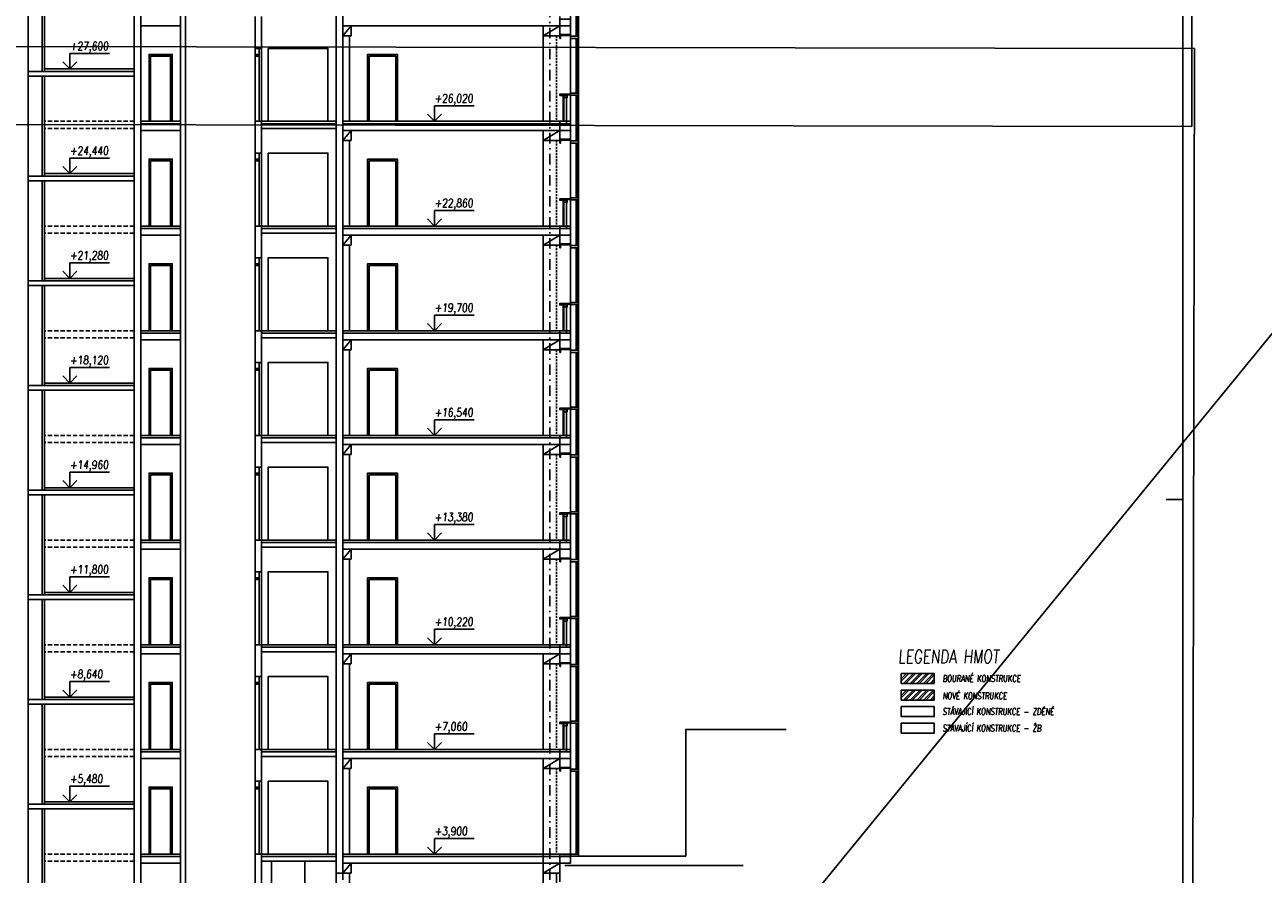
# Model space of a CAD drawing. Header units: millimetres. Extents: x -24606338 to 439687, y 151354 to 480404.
# Tile 4 of 93: x 40211 to 77594, y 347821 to 373465. Entities that reach past the tile are written whole.
import ezdxf
from ezdxf.enums import TextEntityAlignment as Align

# ---------------------------------------------------------------- set-up
doc = ezdxf.new("R2010")
doc.units = ezdxf.units.MM
doc.linetypes.add('ČERCHOVANÁ', pattern=[25.4, 12.7, -6.35, 0, -6.35])
doc.linetypes.add('ČÁRKOVANÁ', pattern=[19.05, 12.7, -6.35])
for name, color, linetype in [('BOURÁNÍ', 40, 'Continuous'), ('DVERE', 4, 'Continuous'), ('KOTY', 7, 'Continuous'), ('LEGENDA', 7, 'Continuous'), ('NOVA', 240, 'Continuous'), ('OSY', 7, 'Continuous'), ('POPIS', 2, 'Continuous'), ('TENKA', 4, 'Continuous'), ('TLUSTA', 2, 'Continuous'), ('ŽB', 3, 'Continuous')]:
    doc.layers.add(name, color=color, linetype=linetype)
doc.layers.add('SCANY', color=7, linetype='Continuous', plot=False)
doc.styles.add('CS-ROMANS', font='romans.shx', dxfattribs={"width": 0.75, "oblique": 5})
doc.styles.add('ROMANS', font='romans.shx', dxfattribs={"width": 0.75, "oblique": 5, "height": 200})
picture_1 = doc.add_image_def('image2.jpg', size_in_pixel=(8932, 6910))

# ---------------------------------------------------------------- blocks, each defined once
blk = doc.blocks.new('VÝŠKOVÁ KÓTA 1')
at = {"ltscale": 0.25}
for p, q in [((0, 3.76), (9.59, 3.76)), ((0, 0), (0, 3.76)), ((0, 0), (-1.7, 1.7)), ((0, 0), (1.7, 1.7))]:
    blk.add_line(p, q, dxfattribs=at)
at = {"style": 'ROMANS', "oblique": 5, "width": 0.8}
blk.add_attdef('VÝŠKA', (0, 4.54), '', height=2, dxfattribs=at)

msp = doc.modelspace()

# ---------------------------------------------------------------- hatches: boundary and pattern name
at = {"layer": 'BOURÁNÍ', "ltscale": 300}
h = msp.add_hatch(dxfattribs=at)
h.set_pattern_fill('ANSI32', color=256, scale=15)
h.set_pattern_definition([(45, (-76794.35, 121148.97), (-101.02788, 101.02788), []), (45, (-76727, 121148.97), (-101.02788, 101.02788), [])])
h.paths.add_polyline_path([(67665.854, 353880.494), (66665.854, 353880.494), (66665.854, 353580.494), (67665.854, 353580.494)])
at = {"layer": 'NOVA', "ltscale": 300}
h = msp.add_hatch(dxfattribs=at)
h.set_pattern_fill('ANSI32', color=256, scale=15)
h.set_pattern_definition([(45, (-76794.35, 120648.97), (-101.02788, 101.02788), []), (45, (-76727, 120648.97), (-101.02788, 101.02788), [])])
h.paths.add_polyline_path([(67665.854, 353380.494), (66665.854, 353380.494), (66665.854, 353080.494), (67665.854, 353080.494)])

# ---------------------------------------------------------------- linework, layer by layer
at = {"layer": 'BOURÁNÍ', "ltscale": 300}
for p, q in [((66665.853, 353580.494), (66665.853, 353880.494)), ((66665.853, 353880.494), (67665.853, 353880.494)), ((67665.853, 353880.494), (67665.853, 353580.494)), ((67665.853, 353580.494), (66665.853, 353580.494))]:
    msp.add_line(p, q, dxfattribs=at)
at = {"layer": 'DVERE'}
for points in [[(47560.999, 370550.494), (49360.999, 370550.494), (49360.999, 372750.494), (47560.999, 372750.494)], [(43961.001, 370550.494), (44661.001, 370550.494), (44661.001, 372570.494), (43961.001, 372570.494)], [(44011.001, 370550.494), (44611.001, 370550.494), (44611.001, 372520.494), (44011.001, 372520.494)], [(50560.999, 370550.494), (51460.999, 370550.494), (51460.999, 372570.494), (50560.999, 372570.494)], [(50610.999, 370550.494), (51410.999, 370550.494), (51410.999, 372520.494), (50610.999, 372520.494)], [(43961.001, 367390.494), (44661.001, 367390.494), (44661.001, 369410.494), (43961.001, 369410.494)], [(44011.001, 367390.494), (44611.001, 367390.494), (44611.001, 369360.494), (44011.001, 369360.494)], [(47560.999, 367390.494), (49360.999, 367390.494), (49360.999, 369590.494), (47560.999, 369590.494)], [(50560.999, 367390.494), (51460.999, 367390.494), (51460.999, 369410.494), (50560.999, 369410.494)], [(50610.999, 367390.494), (51410.999, 367390.494), (51410.999, 369360.494), (50610.999, 369360.494)], [(47560.999, 364230.494), (49360.999, 364230.494), (49360.999, 366430.494), (47560.999, 366430.494)], [(43961.001, 364230.494), (44661.001, 364230.494), (44661.001, 366250.494), (43961.001, 366250.494)], [(44011.001, 364230.494), (44611.001, 364230.494), (44611.001, 366200.494), (44011.001, 366200.494)], [(50560.999, 364230.494), (51460.999, 364230.494), (51460.999, 366250.494), (50560.999, 366250.494)], [(50610.999, 364230.494), (51410.999, 364230.494), (51410.999, 366200.494), (50610.999, 366200.494)], [(43961.001, 361070.494), (44661.001, 361070.494), (44661.001, 363090.494), (43961.001, 363090.494)], [(44011.001, 361070.494), (44611.001, 361070.494), (44611.001, 363040.494), (44011.001, 363040.494)], [(47560.999, 361070.494), (49360.999, 361070.494), (49360.999, 363270.494), (47560.999, 363270.494)], [(50560.999, 361070.494), (51460.999, 361070.494), (51460.999, 363090.494), (50560.999, 363090.494)], [(50610.999, 361070.494), (51410.999, 361070.494), (51410.999, 363040.494), (50610.999, 363040.494)], [(47560.999, 357910.494), (49360.999, 357910.494), (49360.999, 360110.494), (47560.999, 360110.494)], [(43961.001, 357910.494), (44661.001, 357910.494), (44661.001, 359930.494), (43961.001, 359930.494)], [(44011.001, 357910.494), (44611.001, 357910.494), (44611.001, 359880.494), (44011.001, 359880.494)], [(50560.999, 357910.494), (51460.999, 357910.494), (51460.999, 359930.494), (50560.999, 359930.494)], [(50610.999, 357910.494), (51410.999, 357910.494), (51410.999, 359880.494), (50610.999, 359880.494)], [(43961.001, 354750.494), (44661.001, 354750.494), (44661.001, 356770.494), (43961.001, 356770.494)], [(44011.001, 354750.494), (44611.001, 354750.494), (44611.001, 356720.494), (44011.001, 356720.494)], [(47560.999, 354750.494), (49360.999, 354750.494), (49360.999, 356950.494), (47560.999, 356950.494)], [(50560.999, 354750.494), (51460.999, 354750.494), (51460.999, 356770.494), (50560.999, 356770.494)], [(50610.999, 354750.494), (51410.999, 354750.494), (51410.999, 356720.494), (50610.999, 356720.494)], [(47560.999, 351590.494), (49360.999, 351590.494), (49360.999, 353790.494), (47560.999, 353790.494)], [(43961.001, 351590.494), (44661.001, 351590.494), (44661.001, 353610.494), (43961.001, 353610.494)], [(44011.001, 351590.494), (44611.001, 351590.494), (44611.001, 353560.494), (44011.001, 353560.494)], [(50560.999, 351590.494), (51460.999, 351590.494), (51460.999, 353610.494), (50560.999, 353610.494)], [(50610.999, 351590.494), (51410.999, 351590.494), (51410.999, 353560.494), (50610.999, 353560.494)], [(43961.001, 348430.494), (44661.001, 348430.494), (44661.001, 350450.494), (43961.001, 350450.494)], [(44011.001, 348430.494), (44611.001, 348430.494), (44611.001, 350400.494), (44011.001, 350400.494)], [(47560.999, 348430.494), (49360.999, 348430.494), (49360.999, 350630.494), (47560.999, 350630.494)], [(47660.999, 346550.494), (48660.999, 346550.494), (48660.999, 348215.494), (47660.999, 348215.494)]]:
    msp.add_lwpolyline(points, close=True, dxfattribs=at)
at = {"layer": 'KOTY', "linetype": 'ByBlock'}
for p, q in [((41249.862, 372130.494), (42566.956, 372130.494)), ((52254.557, 370550.494), (53571.652, 370550.494)), ((41249.862, 368970.494), (42566.956, 368970.494)), ((52254.557, 367390.494), (53571.652, 367390.494)), ((41249.862, 365810.494), (42566.956, 365810.494)), ((52254.557, 364230.494), (53571.652, 364230.494)), ((41249.862, 362650.494), (42566.956, 362650.494)), ((52254.557, 361070.494), (53571.652, 361070.494)), ((41249.862, 359490.494), (42566.956, 359490.494)), ((52254.557, 357910.494), (53571.652, 357910.494)), ((41249.862, 356330.494), (42566.956, 356330.494)), ((52254.557, 354750.494), (53571.652, 354750.494)), ((41249.862, 353170.494), (42566.956, 353170.494)), ((52254.557, 351590.494), (53571.652, 351590.494)), ((41249.862, 350010.494), (42566.956, 350010.494)), ((52254.557, 348430.494), (53571.652, 348430.494))]:
    msp.add_line(p, q, dxfattribs=at)
at = {"layer": 'LEGENDA'}
msp.add_line((14985.284, 287261.916), (169098.84, 475725.588), dxfattribs=at)
msp.add_lwpolyline([(23165.853, 329430.494), (75165.853, 329430.494), (75165.853, 418530.494), (23165.853, 418530.494)], close=True, dxfattribs=at)
msp.add_lwpolyline([(75165.853, 359130.494), (74665.853, 359130.494)], dxfattribs=at)
at = {"layer": 'NOVA', "ltscale": 300}
for p, q in [((66665.853, 353080.494), (66665.853, 353380.494)), ((66665.853, 353380.494), (67665.853, 353380.494)), ((67665.853, 353380.494), (67665.853, 353080.494)), ((67665.853, 353080.494), (66665.853, 353080.494))]:
    msp.add_line(p, q, dxfattribs=at)
at = {"layer": 'NOVA'}
for points in [[(50560.999, 348430.494), (51460.999, 348430.494), (51460.999, 350450.494), (50560.999, 350450.494)], [(50610.999, 348430.494), (51410.999, 348430.494), (51410.999, 350400.494), (50610.999, 350400.494)]]:
    msp.add_lwpolyline(points, close=True, dxfattribs=at)
at = {"layer": 'OSY', "linetype": 'ČERCHOVANÁ', "ltscale": 25}
for p, q in [((43510.999, 408305.494), (43510.999, 331387.271)), ((49810.999, 408305.494), (49810.999, 331387.271)), ((56060.999, 408305.494), (56060.999, 332968.041)), ((43510.999, 356794.36), (43510.999, 348016.952))]:
    msp.add_line(p, q, dxfattribs=at)
at = {"layer": 'TENKA'}
for p, q in [((56680.999, 351047.994), (56360.999, 351047.994)), ((56360.999, 351047.994), (56360.999, 351022.994)), ((56680.999, 351022.994), (56680.999, 351047.994)), ((56360.999, 351022.994), (56680.999, 351022.994)), ((56385.999, 351022.994), (56360.999, 351022.994)), ((56360.999, 351022.994), (56360.999, 350932.994)), ((56360.999, 350932.994), (56385.999, 350932.994)), ((56385.999, 350932.994), (56385.999, 351022.994)), ((56680.999, 350932.994), (56680.999, 350997.994)), ((56680.999, 350997.994), (56921.943, 350997.994)), ((56680.999, 348430.494), (56680.999, 350997.994)), ((56921.943, 350932.994), (56680.999, 350932.994)), ((56851.943, 348430.494), (56851.943, 350932.994)), ((56891.943, 348430.494), (56891.943, 350932.994)), ((56921.943, 350997.994), (56921.943, 350932.994)), ((56921.943, 348365.494), (56921.943, 350997.994)), ((56680.999, 348430.494), (56360.999, 348430.494)), ((56360.999, 348430.494), (56360.999, 348355.494)), ((56680.999, 348365.494), (56680.999, 348430.494)), ((56680.999, 348430.494), (56921.943, 348430.494)), ((56680.999, 348355.494), (56680.999, 348430.494)), ((56921.943, 348430.494), (56921.943, 348365.494)), ((56360.999, 348355.494), (56680.999, 348355.494)), ((56680.999, 348355.494), (56360.999, 348355.494)), ((56360.999, 348355.494), (56360.999, 348155.494)), ((56360.999, 348155.494), (56680.999, 348155.494)), ((56921.943, 348365.494), (56680.999, 348365.494)), ((56680.999, 348155.494), (56680.999, 348355.494))]:
    msp.add_line(p, q, dxfattribs=at)
for points in [[(56680.999, 373117.994), (56680.999, 376277.994)], [(56921.943, 373117.994), (56921.943, 376277.994)], [(56851.943, 373117.994), (56851.943, 374497.994)], [(56891.943, 373117.994), (56891.943, 374497.994)], [(49810.999, 373135.494), (50060.999, 373435.494)], [(50010.999, 373135.494), (50010.999, 370550.494)], [(55860.999, 373135.494), (56360.999, 373435.494)], [(55860.999, 373435.494), (55860.999, 370550.494)], [(56680.999, 369957.994), (56680.999, 373117.994)], [(56921.943, 369957.994), (56921.943, 373117.994)], [(47285.999, 370550.494), (47285.999, 372750.494)], [(56851.943, 371402.994), (56851.943, 373052.994)], [(56891.943, 371402.994), (56891.943, 373052.994)], [(43510.999, 372055.494), (40810.999, 372055.494)], [(56462.04, 371350.494), (56462.04, 370550.494)], [(56487.04, 371330.494), (56487.04, 370550.494)], [(56562.04, 371330.494), (56562.04, 370475.494)], [(56851.943, 369957.994), (56851.943, 371337.994)], [(56891.943, 369957.994), (56891.943, 371337.994)], [(44910.999, 370475.494), (43710.999, 370475.494)], [(49610.999, 370475.494), (47360.999, 370475.494)], [(56360.999, 370475.494), (49810.999, 370475.494)], [(49810.999, 369975.494), (50060.999, 370275.494)], [(55860.999, 369975.494), (56360.999, 370275.494)], [(55860.999, 370275.494), (55860.999, 367390.494)], [(50010.999, 369975.494), (50010.999, 367390.494)], [(56680.999, 366797.994), (56680.999, 369957.994)], [(56851.943, 368242.994), (56851.943, 369892.994)], [(56891.943, 368242.994), (56891.943, 369892.994)], [(56921.943, 366797.994), (56921.943, 369957.994)], [(47285.999, 367390.494), (47285.999, 369590.494)], [(43510.999, 368895.494), (40810.999, 368895.494)], [(56462.04, 368190.494), (56462.04, 367390.494)], [(56487.04, 368170.494), (56487.04, 367390.494)], [(56562.04, 368170.494), (56562.04, 367315.494)], [(56851.943, 366797.994), (56851.943, 368177.994)], [(56891.943, 366797.994), (56891.943, 368177.994)], [(44910.999, 367315.494), (43710.999, 367315.494)], [(49610.999, 367315.494), (47360.999, 367315.494)], [(56360.999, 367315.494), (49810.999, 367315.494)], [(49810.999, 366815.494), (50060.999, 367115.494)], [(55860.999, 366815.494), (56360.999, 367115.494)], [(55860.999, 367115.494), (55860.999, 364230.494)], [(50010.999, 366815.494), (50010.999, 364230.494)], [(56680.999, 363637.994), (56680.999, 366797.994)], [(56851.943, 365082.994), (56851.943, 366732.994)], [(56891.943, 365082.994), (56891.943, 366732.994)], [(56921.943, 363637.994), (56921.943, 366797.994)], [(47285.999, 364230.494), (47285.999, 366430.494)], [(43510.999, 365735.494), (40810.999, 365735.494)], [(56462.04, 365030.494), (56462.04, 364230.494)], [(56487.04, 365010.494), (56487.04, 364230.494)], [(56562.04, 365010.494), (56562.04, 364155.494)], [(56851.943, 363637.994), (56851.943, 365017.994)], [(56891.943, 363637.994), (56891.943, 365017.994)], [(44910.999, 364155.494), (43710.999, 364155.494)], [(49610.999, 364155.494), (47360.999, 364155.494)], [(56360.999, 364155.494), (49810.999, 364155.494)], [(49810.999, 363655.494), (50060.999, 363955.494)], [(55860.999, 363655.494), (56360.999, 363955.494)], [(55860.999, 363955.494), (55860.999, 361070.494)], [(50010.999, 363655.494), (50010.999, 361070.494)], [(56680.999, 360477.994), (56680.999, 363637.994)], [(56851.943, 361922.994), (56851.943, 363572.994)], [(56891.943, 361922.994), (56891.943, 363572.994)], [(56921.943, 360477.994), (56921.943, 363637.994)], [(47285.999, 361070.494), (47285.999, 363270.494)], [(43510.999, 362575.494), (40810.999, 362575.494)], [(56462.04, 361870.494), (56462.04, 361070.494)], [(56487.04, 361850.494), (56487.04, 361070.494)], [(56562.04, 361850.494), (56562.04, 360995.494)], [(56851.943, 360477.994), (56851.943, 361857.994)], [(56891.943, 360477.994), (56891.943, 361857.994)], [(44910.999, 360995.494), (43710.999, 360995.494)], [(49610.999, 360995.494), (47360.999, 360995.494)], [(56360.999, 360995.494), (49810.999, 360995.494)], [(49810.999, 360495.494), (50060.999, 360795.494)], [(55860.999, 360495.494), (56360.999, 360795.494)], [(55860.999, 360795.494), (55860.999, 357910.494)], [(50010.999, 360495.494), (50010.999, 357910.494)], [(56680.999, 357317.994), (56680.999, 360477.994)], [(56851.943, 358762.994), (56851.943, 360412.994)], [(56891.943, 358762.994), (56891.943, 360412.994)], [(56921.943, 357317.994), (56921.943, 360477.994)], [(47285.999, 357910.494), (47285.999, 360110.494)], [(43510.999, 359415.494), (40810.999, 359415.494)], [(56462.04, 358710.494), (56462.04, 357910.494)], [(56487.04, 358690.494), (56487.04, 357910.494)], [(56562.04, 358690.494), (56562.04, 357835.494)], [(56851.943, 357317.994), (56851.943, 358697.994)], [(56891.943, 357317.994), (56891.943, 358697.994)], [(44910.999, 357835.494), (43710.999, 357835.494)], [(49610.999, 357835.494), (47360.999, 357835.494)], [(56360.999, 357835.494), (49810.999, 357835.494)], [(49810.999, 357335.494), (50060.999, 357635.494)], [(55860.999, 357335.494), (56360.999, 357635.494)], [(55860.999, 357635.494), (55860.999, 354750.494)], [(50010.999, 357335.494), (50010.999, 354750.494)], [(56680.999, 354157.994), (56680.999, 357317.994)], [(56851.943, 355602.994), (56851.943, 357252.994)], [(56891.943, 355602.994), (56891.943, 357252.994)], [(56921.943, 354157.994), (56921.943, 357317.994)], [(47285.999, 354750.494), (47285.999, 356950.494)], [(43510.999, 356255.494), (40810.999, 356255.494)], [(56462.04, 355550.494), (56462.04, 354750.494)], [(56487.04, 355530.494), (56487.04, 354750.494)], [(56562.04, 355530.494), (56562.04, 354675.494)], [(56851.943, 354157.994), (56851.943, 355537.994)], [(56891.943, 354157.994), (56891.943, 355537.994)], [(44910.999, 354675.494), (43710.999, 354675.494)], [(49610.999, 354675.494), (47360.999, 354675.494)], [(56360.999, 354675.494), (49810.999, 354675.494)], [(49810.999, 354175.494), (50060.999, 354475.494)], [(55860.999, 354175.494), (56360.999, 354475.494)], [(55860.999, 354475.494), (55860.999, 351590.494)], [(50010.999, 354175.494), (50010.999, 351590.494)], [(56680.999, 350997.994), (56680.999, 354157.994)], [(56851.943, 352442.994), (56851.943, 354092.994)], [(56891.943, 352442.994), (56891.943, 354092.994)], [(56921.943, 350997.994), (56921.943, 354157.994)], [(47285.999, 351590.494), (47285.999, 353790.494)], [(43510.999, 353095.494), (40810.999, 353095.494)], [(56462.04, 352390.494), (56462.04, 351590.494)], [(56487.04, 352370.494), (56487.04, 351590.494)], [(56562.04, 352370.494), (56562.04, 351515.494)], [(56851.943, 350997.994), (56851.943, 352377.994)], [(56891.943, 350997.994), (56891.943, 352377.994)], [(44910.999, 351515.494), (43710.999, 351515.494)], [(49610.999, 351515.494), (47360.999, 351515.494)], [(56360.999, 351515.494), (49810.999, 351515.494)], [(49810.999, 351015.494), (50060.999, 351315.494)], [(55860.999, 351015.494), (56360.999, 351315.494)], [(55860.999, 351315.494), (55860.999, 344530.494)], [(50010.999, 351015.494), (50010.999, 348430.494)], [(47285.999, 348430.494), (47285.999, 350630.494)], [(43510.999, 349935.494), (40810.999, 349935.494)], [(44910.999, 348355.494), (43710.999, 348355.494)], [(49610.999, 348355.494), (47360.999, 348355.494)], [(56360.999, 348355.494), (49810.999, 348355.494)], [(49810.999, 347855.494), (50060.999, 348155.494)], [(55860.999, 347855.494), (56360.999, 348155.494)], [(61891.086, 348087.494), (56510.999, 348087.494)], [(49610.999, 347855.494), (49610.999, 344530.494)], [(50010.999, 347855.494), (50010.999, 344530.494)], [(56260.999, 347855.494), (56260.999, 344530.494)], [(56360.999, 347855.494), (56360.999, 347587.494)]]:
    msp.add_lwpolyline(points, dxfattribs=at)
for points in [[(56360.999, 373435.494), (56680.999, 373435.494), (56680.999, 373635.494), (56360.999, 373635.494)], [(56360.999, 373142.994), (56680.999, 373142.994), (56680.999, 373167.994), (56360.999, 373167.994)], [(56360.999, 373052.994), (56385.999, 373052.994), (56385.999, 373142.994), (56360.999, 373142.994)], [(56921.943, 373052.994), (56680.999, 373052.994), (56680.999, 373117.994), (56921.943, 373117.994)], [(47160.999, 370550.494), (47360.999, 370550.494), (47360.999, 372750.494), (47160.999, 372750.494)], [(47160.999, 372520.494), (47285.999, 372520.494), (47285.999, 372570.494), (47160.999, 372570.494)], [(56680.999, 371370.494), (56360.999, 371370.494), (56360.999, 371330.494), (56380.999, 371330.494), (56380.999, 371350.494), (56680.999, 371350.494)], [(56594.337, 371350.494), (56394.499, 371350.494), (56394.499, 371330.494), (56594.337, 371330.494)], [(56587.04, 371330.494), (56487.04, 371330.494), (56487.04, 371265.494), (56587.04, 371265.494)], [(56921.943, 371337.994), (56680.999, 371337.994), (56680.999, 371402.994), (56921.943, 371402.994)], [(56360.999, 370475.494), (56680.999, 370475.494), (56680.999, 370550.494), (56360.999, 370550.494)], [(56360.999, 370275.494), (56680.999, 370275.494), (56680.999, 370475.494), (56360.999, 370475.494)], [(56360.999, 369982.994), (56680.999, 369982.994), (56680.999, 370007.994), (56360.999, 370007.994)], [(56360.999, 369892.994), (56385.999, 369892.994), (56385.999, 369982.994), (56360.999, 369982.994)], [(56921.943, 369892.994), (56680.999, 369892.994), (56680.999, 369957.994), (56921.943, 369957.994)], [(47160.999, 367390.494), (47360.999, 367390.494), (47360.999, 369590.494), (47160.999, 369590.494)], [(47160.999, 369360.494), (47285.999, 369360.494), (47285.999, 369410.494), (47160.999, 369410.494)], [(56921.943, 368177.994), (56680.999, 368177.994), (56680.999, 368242.994), (56921.943, 368242.994)], [(56680.999, 368210.494), (56360.999, 368210.494), (56360.999, 368170.494), (56380.999, 368170.494), (56380.999, 368190.494), (56680.999, 368190.494)], [(56594.337, 368190.494), (56394.499, 368190.494), (56394.499, 368170.494), (56594.337, 368170.494)], [(56587.04, 368170.494), (56487.04, 368170.494), (56487.04, 368105.494), (56587.04, 368105.494)], [(56360.999, 367315.494), (56680.999, 367315.494), (56680.999, 367390.494), (56360.999, 367390.494)], [(56360.999, 367115.494), (56680.999, 367115.494), (56680.999, 367315.494), (56360.999, 367315.494)], [(56360.999, 366822.994), (56680.999, 366822.994), (56680.999, 366847.994), (56360.999, 366847.994)], [(56360.999, 366732.994), (56385.999, 366732.994), (56385.999, 366822.994), (56360.999, 366822.994)], [(56921.943, 366732.994), (56680.999, 366732.994), (56680.999, 366797.994), (56921.943, 366797.994)], [(47160.999, 364230.494), (47360.999, 364230.494), (47360.999, 366430.494), (47160.999, 366430.494)], [(47160.999, 366200.494), (47285.999, 366200.494), (47285.999, 366250.494), (47160.999, 366250.494)], [(56680.999, 365050.494), (56360.999, 365050.494), (56360.999, 365010.494), (56380.999, 365010.494), (56380.999, 365030.494), (56680.999, 365030.494)], [(56594.337, 365030.494), (56394.499, 365030.494), (56394.499, 365010.494), (56594.337, 365010.494)], [(56587.04, 365010.494), (56487.04, 365010.494), (56487.04, 364945.494), (56587.04, 364945.494)], [(56921.943, 365017.994), (56680.999, 365017.994), (56680.999, 365082.994), (56921.943, 365082.994)], [(56360.999, 364155.494), (56680.999, 364155.494), (56680.999, 364230.494), (56360.999, 364230.494)], [(56360.999, 363955.494), (56680.999, 363955.494), (56680.999, 364155.494), (56360.999, 364155.494)], [(56360.999, 363662.994), (56680.999, 363662.994), (56680.999, 363687.994), (56360.999, 363687.994)], [(56360.999, 363572.994), (56385.999, 363572.994), (56385.999, 363662.994), (56360.999, 363662.994)], [(56921.943, 363572.994), (56680.999, 363572.994), (56680.999, 363637.994), (56921.943, 363637.994)], [(47160.999, 361070.494), (47360.999, 361070.494), (47360.999, 363270.494), (47160.999, 363270.494)], [(47160.999, 363040.494), (47285.999, 363040.494), (47285.999, 363090.494), (47160.999, 363090.494)], [(56680.999, 361890.494), (56360.999, 361890.494), (56360.999, 361850.494), (56380.999, 361850.494), (56380.999, 361870.494), (56680.999, 361870.494)], [(56594.337, 361870.494), (56394.499, 361870.494), (56394.499, 361850.494), (56594.337, 361850.494)], [(56921.943, 361857.994), (56680.999, 361857.994), (56680.999, 361922.994), (56921.943, 361922.994)], [(56587.04, 361850.494), (56487.04, 361850.494), (56487.04, 361785.494), (56587.04, 361785.494)], [(56360.999, 360995.494), (56680.999, 360995.494), (56680.999, 361070.494), (56360.999, 361070.494)], [(56360.999, 360795.494), (56680.999, 360795.494), (56680.999, 360995.494), (56360.999, 360995.494)], [(56360.999, 360502.994), (56680.999, 360502.994), (56680.999, 360527.994), (56360.999, 360527.994)], [(56360.999, 360412.994), (56385.999, 360412.994), (56385.999, 360502.994), (56360.999, 360502.994)], [(56921.943, 360412.994), (56680.999, 360412.994), (56680.999, 360477.994), (56921.943, 360477.994)], [(47160.999, 357910.494), (47360.999, 357910.494), (47360.999, 360110.494), (47160.999, 360110.494)], [(47160.999, 359880.494), (47285.999, 359880.494), (47285.999, 359930.494), (47160.999, 359930.494)], [(56680.999, 358730.494), (56360.999, 358730.494), (56360.999, 358690.494), (56380.999, 358690.494), (56380.999, 358710.494), (56680.999, 358710.494)], [(56594.337, 358710.494), (56394.499, 358710.494), (56394.499, 358690.494), (56594.337, 358690.494)], [(56587.04, 358690.494), (56487.04, 358690.494), (56487.04, 358625.494), (56587.04, 358625.494)], [(56921.943, 358697.994), (56680.999, 358697.994), (56680.999, 358762.994), (56921.943, 358762.994)], [(56360.999, 357835.494), (56680.999, 357835.494), (56680.999, 357910.494), (56360.999, 357910.494)], [(56360.999, 357635.494), (56680.999, 357635.494), (56680.999, 357835.494), (56360.999, 357835.494)], [(56360.999, 357342.994), (56680.999, 357342.994), (56680.999, 357367.994), (56360.999, 357367.994)], [(56360.999, 357252.994), (56385.999, 357252.994), (56385.999, 357342.994), (56360.999, 357342.994)], [(56921.943, 357252.994), (56680.999, 357252.994), (56680.999, 357317.994), (56921.943, 357317.994)], [(47160.999, 354750.494), (47360.999, 354750.494), (47360.999, 356950.494), (47160.999, 356950.494)], [(47160.999, 356720.494), (47285.999, 356720.494), (47285.999, 356770.494), (47160.999, 356770.494)], [(56680.999, 355570.494), (56360.999, 355570.494), (56360.999, 355530.494), (56380.999, 355530.494), (56380.999, 355550.494), (56680.999, 355550.494)], [(56594.337, 355550.494), (56394.499, 355550.494), (56394.499, 355530.494), (56594.337, 355530.494)], [(56587.04, 355530.494), (56487.04, 355530.494), (56487.04, 355465.494), (56587.04, 355465.494)], [(56921.943, 355537.994), (56680.999, 355537.994), (56680.999, 355602.994), (56921.943, 355602.994)], [(56360.999, 354675.494), (56680.999, 354675.494), (56680.999, 354750.494), (56360.999, 354750.494)], [(56360.999, 354475.494), (56680.999, 354475.494), (56680.999, 354675.494), (56360.999, 354675.494)], [(56360.999, 354182.994), (56680.999, 354182.994), (56680.999, 354207.994), (56360.999, 354207.994)], [(56360.999, 354092.994), (56385.999, 354092.994), (56385.999, 354182.994), (56360.999, 354182.994)], [(56921.943, 354092.994), (56680.999, 354092.994), (56680.999, 354157.994), (56921.943, 354157.994)], [(47160.999, 351590.494), (47360.999, 351590.494), (47360.999, 353790.494), (47160.999, 353790.494)], [(47160.999, 353560.494), (47285.999, 353560.494), (47285.999, 353610.494), (47160.999, 353610.494)], [(56680.999, 352410.494), (56360.999, 352410.494), (56360.999, 352370.494), (56380.999, 352370.494), (56380.999, 352390.494), (56680.999, 352390.494)], [(56594.337, 352390.494), (56394.499, 352390.494), (56394.499, 352370.494), (56594.337, 352370.494)], [(56587.04, 352370.494), (56487.04, 352370.494), (56487.04, 352305.494), (56587.04, 352305.494)], [(56921.943, 352377.994), (56680.999, 352377.994), (56680.999, 352442.994), (56921.943, 352442.994)], [(56360.999, 351515.494), (56680.999, 351515.494), (56680.999, 351590.494), (56360.999, 351590.494)], [(56360.999, 351315.494), (56680.999, 351315.494), (56680.999, 351515.494), (56360.999, 351515.494)], [(47160.999, 348430.494), (47360.999, 348430.494), (47360.999, 350630.494), (47160.999, 350630.494)], [(47160.999, 350400.494), (47285.999, 350400.494), (47285.999, 350450.494), (47160.999, 350450.494)]]:
    msp.add_lwpolyline(points, close=True, dxfattribs=at)
at = {"layer": 'TENKA', "linetype": 'ČÁRKOVANÁ', "ltscale": 5}
for points in [[(56260.999, 373135.494), (56260.999, 370550.494)], [(56260.999, 369975.494), (56260.999, 367390.494)], [(56260.999, 366815.494), (56260.999, 364230.494)], [(56260.999, 363655.494), (56260.999, 361070.494)], [(56260.999, 360495.494), (56260.999, 357910.494)], [(56260.999, 357335.494), (56260.999, 354750.494)], [(56260.999, 354175.494), (56260.999, 351590.494)], [(56260.999, 351015.494), (56260.999, 348430.494)]]:
    msp.add_lwpolyline(points, dxfattribs=at)
at = {"layer": 'TENKA', "linetype": 'ČÁRKOVANÁ', "ltscale": 10}
for points in [[(43510.999, 370550.494), (40810.999, 370550.494)], [(43510.999, 370335.494), (40810.999, 370335.494)], [(43510.999, 367390.494), (40810.999, 367390.494)], [(43510.999, 367175.494), (40810.999, 367175.494)], [(43510.999, 364230.494), (40810.999, 364230.494)], [(43510.999, 364015.494), (40810.999, 364015.494)], [(43510.999, 361070.494), (40810.999, 361070.494)], [(43510.999, 360855.494), (40810.999, 360855.494)], [(43510.999, 357910.494), (40810.999, 357910.494)], [(43510.999, 357695.494), (40810.999, 357695.494)], [(43510.999, 354750.494), (40810.999, 354750.494)], [(43510.999, 354535.494), (40810.999, 354535.494)], [(43510.999, 351590.494), (40810.999, 351590.494)], [(43510.999, 351375.494), (40810.999, 351375.494)], [(43510.999, 348430.494), (40810.999, 348430.494)], [(43510.999, 348215.494), (40810.999, 348215.494)]]:
    msp.add_lwpolyline(points, dxfattribs=at)
at = {"layer": 'TLUSTA'}
for points in [[(40310.999, 406325.494), (40310.999, 336000.494)], [(43510.999, 406325.494), (43510.999, 335810.494)], [(43510.999, 406325.494), (43510.999, 335810.494)], [(43710.999, 406325.494), (43710.999, 336000.494)], [(44910.999, 406325.494), (44910.999, 336000.494)], [(45060.999, 406325.494), (45060.999, 336050.494)], [(49610.999, 402090.494), (49610.999, 347855.494)], [(49810.999, 401875.494), (49810.999, 347855.494)], [(49810.999, 401875.494), (49810.999, 347855.494)], [(40735.999, 375075.494), (40735.999, 372055.494)], [(40810.999, 375075.494), (40810.999, 372055.494)], [(47160.999, 373710.494), (47160.999, 372750.494)], [(47360.999, 373710.494), (47360.999, 372750.494)], [(56360.999, 373435.494), (56360.999, 373710.494)], [(44910.999, 373435.494), (43710.999, 373435.494)], [(56360.999, 373435.494), (49810.999, 373435.494)], [(47160.999, 372750.494), (47360.999, 372750.494)], [(40810.999, 372055.494), (40310.999, 372055.494)], [(43510.999, 372130.494), (40810.999, 372130.494)], [(43510.999, 371915.494), (40310.999, 371915.494)], [(40735.999, 371915.494), (40735.999, 368895.494)], [(40810.999, 371915.494), (40810.999, 368895.494)], [(44910.999, 370550.494), (43710.999, 370550.494)], [(49610.999, 370550.494), (47160.999, 370550.494)], [(47160.999, 370550.494), (47160.999, 369590.494)], [(47360.999, 370550.494), (47360.999, 369590.494)], [(56360.999, 370550.494), (49810.999, 370550.494)], [(56360.999, 370275.494), (56360.999, 370550.494)], [(44910.999, 370275.494), (43710.999, 370275.494)], [(49610.999, 370335.494), (47360.999, 370335.494)], [(56360.999, 370275.494), (49810.999, 370275.494)], [(47160.999, 369590.494), (47360.999, 369590.494)], [(43510.999, 368970.494), (40810.999, 368970.494)], [(40810.999, 368895.494), (40310.999, 368895.494)], [(43510.999, 368755.494), (40310.999, 368755.494)], [(40735.999, 368755.494), (40735.999, 365735.494)], [(40810.999, 368755.494), (40810.999, 365735.494)], [(44910.999, 367390.494), (43710.999, 367390.494)], [(44910.999, 367115.494), (43710.999, 367115.494)], [(49610.999, 367390.494), (47160.999, 367390.494)], [(47160.999, 367390.494), (47160.999, 366430.494)], [(47360.999, 367390.494), (47360.999, 366430.494)], [(49610.999, 367175.494), (47360.999, 367175.494)], [(56360.999, 367390.494), (49810.999, 367390.494)], [(56360.999, 367115.494), (49810.999, 367115.494)], [(56360.999, 367115.494), (56360.999, 367390.494)], [(47160.999, 366430.494), (47360.999, 366430.494)], [(40810.999, 365735.494), (40310.999, 365735.494)], [(43510.999, 365810.494), (40810.999, 365810.494)], [(43510.999, 365595.494), (40310.999, 365595.494)], [(40735.999, 365595.494), (40735.999, 362575.494)], [(40810.999, 365595.494), (40810.999, 362575.494)], [(44910.999, 364230.494), (43710.999, 364230.494)], [(49610.999, 364230.494), (47160.999, 364230.494)], [(47160.999, 364230.494), (47160.999, 363270.494)], [(47360.999, 364230.494), (47360.999, 363270.494)], [(56360.999, 364230.494), (49810.999, 364230.494)], [(56360.999, 363955.494), (56360.999, 364230.494)], [(44910.999, 363955.494), (43710.999, 363955.494)], [(49610.999, 364015.494), (47360.999, 364015.494)], [(56360.999, 363955.494), (49810.999, 363955.494)], [(47160.999, 363270.494), (47360.999, 363270.494)], [(43510.999, 362650.494), (40810.999, 362650.494)], [(40810.999, 362575.494), (40310.999, 362575.494)], [(43510.999, 362435.494), (40310.999, 362435.494)], [(40735.999, 362435.494), (40735.999, 359415.494)], [(40810.999, 362435.494), (40810.999, 359415.494)], [(44910.999, 361070.494), (43710.999, 361070.494)], [(44910.999, 360795.494), (43710.999, 360795.494)], [(49610.999, 361070.494), (47160.999, 361070.494)], [(47160.999, 361070.494), (47160.999, 360110.494)], [(47360.999, 361070.494), (47360.999, 360110.494)], [(49610.999, 360855.494), (47360.999, 360855.494)], [(56360.999, 361070.494), (49810.999, 361070.494)], [(56360.999, 360795.494), (49810.999, 360795.494)], [(56360.999, 360795.494), (56360.999, 361070.494)], [(47160.999, 360110.494), (47360.999, 360110.494)], [(40810.999, 359415.494), (40310.999, 359415.494)], [(43510.999, 359275.494), (40310.999, 359275.494)], [(40735.999, 359275.494), (40735.999, 356255.494)], [(43510.999, 359490.494), (40810.999, 359490.494)], [(40810.999, 359275.494), (40810.999, 356255.494)], [(44910.999, 357910.494), (43710.999, 357910.494)], [(49610.999, 357910.494), (47160.999, 357910.494)], [(47160.999, 357910.494), (47160.999, 356950.494)], [(47360.999, 357910.494), (47360.999, 356950.494)], [(56360.999, 357910.494), (49810.999, 357910.494)], [(56360.999, 357635.494), (56360.999, 357910.494)], [(44910.999, 357635.494), (43710.999, 357635.494)], [(49610.999, 357695.494), (47360.999, 357695.494)], [(56360.999, 357635.494), (49810.999, 357635.494)], [(47160.999, 356950.494), (47360.999, 356950.494)], [(43510.999, 356330.494), (40810.999, 356330.494)], [(40810.999, 356255.494), (40310.999, 356255.494)], [(43510.999, 356115.494), (40310.999, 356115.494)], [(40735.999, 356115.494), (40735.999, 353095.494)], [(40810.999, 356115.494), (40810.999, 353095.494)], [(44910.999, 354750.494), (43710.999, 354750.494)], [(44910.999, 354475.494), (43710.999, 354475.494)], [(49610.999, 354750.494), (47160.999, 354750.494)], [(47160.999, 354750.494), (47160.999, 353790.494)], [(47360.999, 354750.494), (47360.999, 353790.494)], [(49610.999, 354535.494), (47360.999, 354535.494)], [(56360.999, 354750.494), (49810.999, 354750.494)], [(56360.999, 354475.494), (49810.999, 354475.494)], [(56360.999, 354475.494), (56360.999, 354750.494)], [(47160.999, 353790.494), (47360.999, 353790.494)], [(40810.999, 353095.494), (40310.999, 353095.494)], [(43510.999, 352955.494), (40310.999, 352955.494)], [(40735.999, 352955.494), (40735.999, 349935.494)], [(43510.999, 353170.494), (40810.999, 353170.494)], [(40810.999, 352955.494), (40810.999, 349935.494)], [(63192.511, 352194.494), (60160.999, 352194.494), (60160.999, 348365.494)], [(44910.999, 351590.494), (43710.999, 351590.494)], [(49610.999, 351590.494), (47160.999, 351590.494)], [(47160.999, 351590.494), (47160.999, 350630.494)], [(47360.999, 351590.494), (47360.999, 350630.494)], [(56360.999, 351590.494), (49810.999, 351590.494)], [(56360.999, 351315.494), (56360.999, 351590.494)], [(44910.999, 351315.494), (43710.999, 351315.494)], [(49610.999, 351375.494), (47360.999, 351375.494)], [(56360.999, 351315.494), (49810.999, 351315.494)], [(47160.999, 350630.494), (47360.999, 350630.494)], [(40810.999, 349935.494), (40310.999, 349935.494)], [(43510.999, 350010.494), (40810.999, 350010.494)], [(43510.999, 349795.494), (40310.999, 349795.494)], [(40735.999, 349795.494), (40735.999, 342560.494)], [(40810.999, 349795.494), (40810.999, 342560.494)], [(44910.999, 348430.494), (43710.999, 348430.494)], [(49610.999, 348430.494), (47160.999, 348430.494)], [(47160.999, 348430.494), (47160.999, 346730.494)], [(47360.999, 348430.494), (47360.999, 346730.494)], [(56360.999, 348430.494), (49810.999, 348430.494)], [(44910.999, 348155.494), (43710.999, 348155.494)], [(49610.999, 348215.494), (47360.999, 348215.494)], [(56360.999, 348155.494), (49810.999, 348155.494)], [(60160.999, 348365.494), (56410.999, 348365.494)], [(49810.999, 347855.494), (49610.999, 347855.494)]]:
    msp.add_lwpolyline(points, dxfattribs=at)
for points in [[(49810.999, 373435.494), (50060.999, 373435.494), (50060.999, 373135.494), (49810.999, 373135.494)], [(55860.999, 373435.494), (56360.999, 373435.494), (56360.999, 373135.494), (55860.999, 373135.494)], [(49810.999, 370275.494), (50060.999, 370275.494), (50060.999, 369975.494), (49810.999, 369975.494)], [(55860.999, 370275.494), (56360.999, 370275.494), (56360.999, 369975.494), (55860.999, 369975.494)], [(49810.999, 367115.494), (50060.999, 367115.494), (50060.999, 366815.494), (49810.999, 366815.494)], [(55860.999, 367115.494), (56360.999, 367115.494), (56360.999, 366815.494), (55860.999, 366815.494)], [(49810.999, 363955.494), (50060.999, 363955.494), (50060.999, 363655.494), (49810.999, 363655.494)], [(55860.999, 363955.494), (56360.999, 363955.494), (56360.999, 363655.494), (55860.999, 363655.494)], [(49810.999, 360795.494), (50060.999, 360795.494), (50060.999, 360495.494), (49810.999, 360495.494)], [(55860.999, 360795.494), (56360.999, 360795.494), (56360.999, 360495.494), (55860.999, 360495.494)], [(49810.999, 357635.494), (50060.999, 357635.494), (50060.999, 357335.494), (49810.999, 357335.494)], [(55860.999, 357635.494), (56360.999, 357635.494), (56360.999, 357335.494), (55860.999, 357335.494)], [(49810.999, 354475.494), (50060.999, 354475.494), (50060.999, 354175.494), (49810.999, 354175.494)], [(55860.999, 354475.494), (56360.999, 354475.494), (56360.999, 354175.494), (55860.999, 354175.494)], [(67665.853, 352880.494), (67665.853, 352580.494), (66665.853, 352580.494), (66665.853, 352880.494)], [(49810.999, 351315.494), (50060.999, 351315.494), (50060.999, 351015.494), (49810.999, 351015.494)], [(55860.999, 351315.494), (56360.999, 351315.494), (56360.999, 351015.494), (55860.999, 351015.494)], [(49810.999, 348155.494), (50060.999, 348155.494), (50060.999, 347855.494), (49810.999, 347855.494)], [(55860.999, 348155.494), (56360.999, 348155.494), (56360.999, 347855.494), (55860.999, 347855.494)]]:
    msp.add_lwpolyline(points, close=True, dxfattribs=at)
at = {"layer": 'ŽB'}
msp.add_lwpolyline([(67665.853, 352380.494), (67665.853, 352080.494), (66665.853, 352080.494), (66665.853, 352380.494)], close=True, dxfattribs=at)

# ---------------------------------------------------------------- block references
at = {"layer": 'KOTY', "xscale": 125, "yscale": 125, "zscale": 125}
for p, values in [((41572.836, 372130.494), {'VÝŠKA': '+27,600'}), ((52577.531, 370550.494), {'VÝŠKA': '+26,020'}), ((41572.836, 368970.494), {'VÝŠKA': '+24,440'}), ((52577.531, 367390.494), {'VÝŠKA': '+22,860'}), ((41572.836, 365810.494), {'VÝŠKA': '+21,280'}), ((52577.531, 364230.494), {'VÝŠKA': '+19,700'}), ((41572.836, 362650.494), {'VÝŠKA': '+18,120'}), ((52577.531, 361070.494), {'VÝŠKA': '+16,540'}), ((41572.836, 359490.494), {'VÝŠKA': '+14,960'}), ((52577.531, 357910.494), {'VÝŠKA': '+13,380'}), ((41572.836, 356330.494), {'VÝŠKA': '+11,800'}), ((52577.531, 354750.494), {'VÝŠKA': '+10,220'}), ((41572.836, 353170.494), {'VÝŠKA': '+8,640'}), ((52577.531, 351590.494), {'VÝŠKA': '+7,060'}), ((41572.836, 350010.494), {'VÝŠKA': '+5,480'}), ((52577.531, 348430.494), {'VÝŠKA': '+3,900'})]:
    msp.add_blockref('VÝŠKOVÁ KÓTA 1', p, dxfattribs=at).add_auto_attribs(values)

# ---------------------------------------------------------------- texts
at = {"layer": 'POPIS', "color": 1, "ltscale": 15, "style": 'CS-ROMANS', "oblique": 5, "width": 0.75}
msp.add_text('LEGENDA HMOT', height=400, dxfattribs=at).set_placement((66572.66, 354193.851))
at = {"layer": 'POPIS', "color": 7, "ltscale": 15, "style": 'CS-ROMANS', "oblique": 5, "width": 0.75}
for s, p in [('BOURANÉ KONSTRUKCE', (67915.853, 353730.494)), ('NOVÉ KONSTRUKCE', (67915.853, 353205.494)), ('STÁVAJÍCÍ KONSTRUKCE - ZDĚNÉ', (67915.853, 352730.494)), ('STÁVAJÍCÍ KONSTRUKCE - ŽB', (67915.853, 352230.494))]:
    msp.add_text(s, height=200, dxfattribs=at).set_placement(p, align=Align.MIDDLE_LEFT)

# ---------------------------------------------------------------- pictures from other files: only their frames are drawn
at = {"layer": 'SCANY'}
image = msp.add_image(picture_1, insert=(19189.837, 370494.324), size_in_units=(56244.677, 43512.172), rotation=-0.1056423, dxfattribs=dict(at, fade=10))
image.dxf.flags = 7
image = msp.add_image(picture_1, insert=(19189.837, 329339.324), size_in_units=(56244.677, 43512.172), rotation=-0.1056423, dxfattribs=dict(at, fade=10))
image.dxf.flags = 7

doc.saveas('drawing.dxf')
